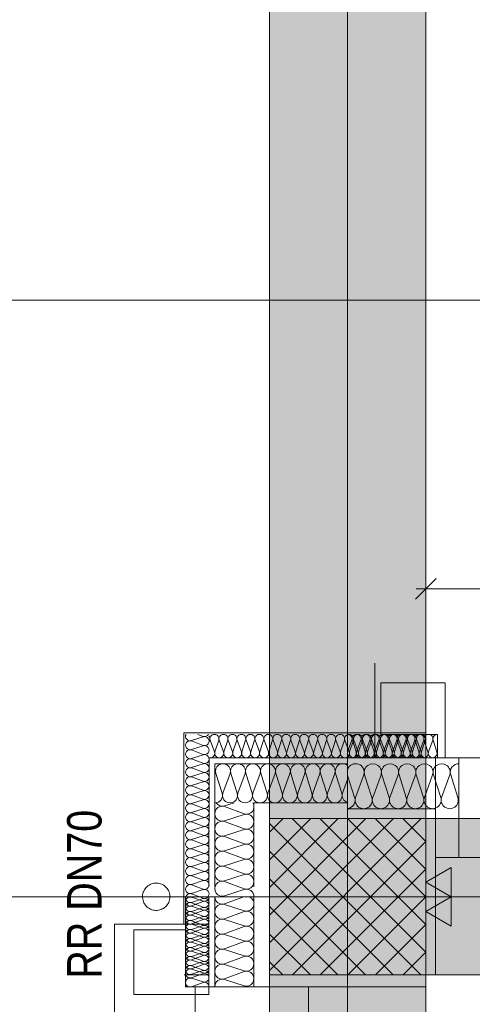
# Model space of a CAD drawing. Extents: x -500 to 300, y 62 to 1162.
# Tile 60 of 90: x -319 to -296, y 829 to 879. Entities that reach past the tile are written whole.
import ezdxf
from ezdxf.lldxf.tags import DXFTag

# ---------------------------------------------------------------- set-up
doc = ezdxf.new("R2010")
doc.units = 0
doc.layers.get('0').update_dxf_attribs({"lineweight": 13})
for name, color, linetype, lineweight, true_color in [('30 -33 Aussenwände- 3 Aussenstützen', 7, 'Continuous', 50, 0x0000dd), ('30 -33 Aussenwände- 7 Fassade_ Elemente', 7, 'Continuous', 9, 0x00aacc), ('30 -34 Innenwände- 2 nichttragend', 7, 'Continuous', 18, 0xff7fe6), ('30 -35 Decken- 1 Konstruktion-Träger- Stahlbeton', 7, 'Continuous', 13, 0x33aa00), ('70 -72 Beschriftung- 1 Beschriftung allgemein', 7, 'Continuous', 9, 0xff6633), ('70 -72 Beschriftung- 2 Beschriftung Bauteile', 7, 'Continuous', 9, 0x9999ff), ('70 -76 Bemaßung- 2 Allgemein', 9, 'Continuous', 5, 0x808080), ('iwb_Schraffur_Unterzug', 7, 'Continuous', 5, 0xffffcc)]:
    doc.layers.add(name, color=color, linetype=linetype, lineweight=lineweight, true_color=true_color)
doc.layers.add('40 -41 Abwasser_Wasser_Gas- 2 Wasser-1', color=7, linetype='Continuous', lineweight=15)
doc.layers.add('70 -71 Achsen- 1 Gebäudeachsen', color=7, linetype='STRICHPUNKT2-A06G93K98I', lineweight=18)
doc.styles.get("Standard").update_dxf_attribs({"font": 'ARIALN.TTF'})
tags = doc.linetypes.add('fein_strichliert-A06G93KA8I', pattern=[4, 1, -2, 1]).pattern_tags.tags
tags[8:9] = [DXFTag(74, 4), DXFTag(75, 0), DXFTag(340, '0'), DXFTag(46, 0.0), DXFTag(50, 0.0), DXFTag(44, 0.0), DXFTag(45, 0.0)]
tags[6:7] = [DXFTag(74, 4), DXFTag(75, 0), DXFTag(340, '0'), DXFTag(46, 0.0), DXFTag(50, 0.0), DXFTag(44, 0.0), DXFTag(45, 0.0)]
tags[4:5] = [DXFTag(74, 4), DXFTag(75, 0), DXFTag(340, '0'), DXFTag(46, 0.0), DXFTag(50, 0.0), DXFTag(44, 0.0), DXFTag(45, 0.0)]
tags = doc.linetypes.add('STRICHPUNKT2-A06G93K98I', pattern=[12.7, 6.35, -3.175, 0, -3.175]).pattern_tags.tags
tags[10:11] = [DXFTag(74, 4), DXFTag(75, 0), DXFTag(340, '0'), DXFTag(46, 0.0), DXFTag(50, 0.0), DXFTag(44, 0.0), DXFTag(45, 0.0)]
tags[8:9] = [DXFTag(74, 4), DXFTag(75, 0), DXFTag(340, '0'), DXFTag(46, 0.0), DXFTag(50, 0.0), DXFTag(44, 0.0), DXFTag(45, 0.0)]
tags[6:7] = [DXFTag(74, 4), DXFTag(75, 0), DXFTag(340, '0'), DXFTag(46, 0.0), DXFTag(50, 0.0), DXFTag(44, 0.0), DXFTag(45, 0.0)]
tags[4:5] = [DXFTag(74, 4), DXFTag(75, 0), DXFTag(340, '0'), DXFTag(46, 0.0), DXFTag(50, 0.0), DXFTag(44, 0.0), DXFTag(45, 0.0)]

# ---------------------------------------------------------------- blocks, each defined once
blk = doc.blocks.new('Referenz-A06G93KB8I')
at = {"layer": '30 -33 Aussenwände- 3 Aussenstützen', "color": 0, "lineweight": -2}
for p, q in [((-306.299, 837.761), (-305.606, 838.453)), ((-306.299, 836.347), (-304.192, 838.453)), ((-306.299, 834.933), (-302.778, 838.453)), ((-306.299, 833.518), (-301.364, 838.453)), ((-306.299, 832.104), (-299.949, 838.453)), ((-306.299, 830.69), (-298.535, 838.453)), ((-306.299, 838.202), (-298.55, 830.453)), ((-305.136, 838.453), (-298.299, 831.616)), ((-303.722, 838.453), (-298.299, 833.031)), ((-302.307, 838.453), (-298.299, 834.445)), ((-300.893, 838.453), (-298.299, 835.859)), ((-299.479, 838.453), (-298.299, 837.273)), ((-305.121, 830.453), (-298.299, 837.276)), ((-306.299, 836.788), (-299.964, 830.453)), ((-303.707, 830.453), (-298.299, 835.861)), ((-306.299, 835.374), (-301.379, 830.453)), ((-302.299, 835.453), (-302.299, 833.453)), ((-303.299, 834.453), (-301.299, 834.453)), ((-302.293, 830.453), (-298.299, 834.447)), ((-306.299, 833.959), (-302.793, 830.453)), ((-300.878, 830.453), (-298.299, 833.033)), ((-306.299, 832.545), (-304.207, 830.453)), ((-299.464, 830.453), (-298.299, 831.619)), ((-306.299, 831.131), (-305.621, 830.453))]:
    blk.add_line(p, q, dxfattribs=at)
at = {"layer": '30 -33 Aussenwände- 3 Aussenstützen', "color": 0, "linetype": 'Continuous', "lineweight": -2, "ltscale": 0.13}
for p, q in [((-298.299, 838.453), (-306.299, 838.453)), ((-306.299, 838.453), (-306.299, 830.453)), ((-298.299, 830.453), (-298.299, 838.453)), ((-306.299, 830.453), (-298.299, 830.453))]:
    blk.add_line(p, q, dxfattribs=at)
at = {"layer": '30 -33 Aussenwände- 7 Fassade_ Elemente', "color": 0, "linetype": 'Continuous', "lineweight": -2, "ltscale": 0.13}
for p, q in [((-300.899, 846.393), (-300.899, 841.553)), ((-300.599, 842.753), (-300.599, 845.393)), ((-300.599, 845.393), (-297.299, 845.393)), ((-297.299, 845.393), (-297.299, 841.553)), ((-310.679, 842.833), (-298.299, 842.833)), ((-310.679, 833.053), (-310.679, 842.833)), ((-309.695, 842.629), (-310.295, 842.436)), ((-309.695, 842.651), (-309.971, 842.753)), ((-297.699, 842.753), (-300.599, 842.753)), ((-298.299, 842.833), (-298.299, 841.553)), ((-298.299, 842.833), (-298.299, 841.553)), ((-297.699, 841.553), (-297.699, 842.753)), ((-310.295, 842.414), (-309.695, 842.192)), ((-309.695, 842.169), (-310.295, 841.976)), ((-309.695, 842.169), (-310.295, 841.976)), ((-309.399, 842.329), (-309.359, 842.453)), ((-309.336, 842.453), (-309.115, 841.853)), ((-309.092, 841.853), (-308.899, 842.453)), ((-308.877, 842.453), (-308.655, 841.853)), ((-308.632, 841.853), (-308.44, 842.453)), ((-308.632, 841.853), (-308.44, 842.453)), ((-308.417, 842.453), (-308.195, 841.853)), ((-308.417, 842.453), (-308.195, 841.853)), ((-308.173, 841.853), (-307.98, 842.453)), ((-308.173, 841.853), (-307.98, 842.453)), ((-307.958, 842.453), (-307.736, 841.853)), ((-307.713, 841.853), (-307.52, 842.453)), ((-307.498, 842.453), (-307.276, 841.853)), ((-307.254, 841.853), (-307.061, 842.453)), ((-307.038, 842.453), (-306.816, 841.853)), ((-306.794, 841.853), (-306.601, 842.453)), ((-306.579, 842.453), (-306.357, 841.853)), ((-306.334, 841.853), (-306.141, 842.453)), ((-306.119, 842.453), (-305.897, 841.853)), ((-305.875, 841.853), (-305.682, 842.453)), ((-305.659, 842.453), (-305.438, 841.853)), ((-305.415, 841.853), (-305.222, 842.453)), ((-305.2, 842.453), (-304.978, 841.853)), ((-304.955, 841.853), (-304.763, 842.453)), ((-304.74, 842.453), (-304.518, 841.853)), ((-304.496, 841.853), (-304.303, 842.453)), ((-304.28, 842.453), (-304.059, 841.853)), ((-304.036, 841.853), (-303.843, 842.453)), ((-303.821, 842.453), (-303.599, 841.853)), ((-303.577, 841.853), (-303.384, 842.453)), ((-303.361, 842.453), (-303.139, 841.853)), ((-303.117, 841.853), (-302.924, 842.453)), ((-302.902, 842.453), (-302.68, 841.853)), ((-302.657, 841.853), (-302.464, 842.453)), ((-302.442, 842.453), (-302.22, 841.853)), ((-302.08, 842.453), (-302.299, 841.861)), ((-302.198, 841.853), (-302.005, 842.453)), ((-302.057, 842.453), (-301.864, 841.853)), ((-301.982, 842.453), (-301.76, 841.853)), ((-301.842, 841.853), (-301.62, 842.453)), ((-301.738, 841.853), (-301.545, 842.453)), ((-301.598, 842.453), (-301.405, 841.853)), ((-301.523, 842.453), (-301.301, 841.853)), ((-301.382, 841.853), (-301.16, 842.453)), ((-301.278, 841.853), (-301.086, 842.453)), ((-301.138, 842.453), (-300.945, 841.853)), ((-301.063, 842.453), (-300.841, 841.853)), ((-300.923, 841.853), (-300.701, 842.453)), ((-300.819, 841.853), (-300.626, 842.453)), ((-300.678, 842.453), (-300.486, 841.853)), ((-300.603, 842.453), (-300.382, 841.853)), ((-300.463, 841.853), (-300.241, 842.453)), ((-300.359, 841.853), (-300.166, 842.453)), ((-300.219, 842.453), (-300.026, 841.853)), ((-300.144, 842.453), (-299.922, 841.853)), ((-300.003, 841.853), (-299.782, 842.453)), ((-299.899, 841.853), (-299.707, 842.453)), ((-299.759, 842.453), (-299.566, 841.853)), ((-299.684, 842.453), (-299.462, 841.853)), ((-299.544, 841.853), (-299.322, 842.453)), ((-299.44, 841.853), (-299.247, 842.453)), ((-299.299, 842.453), (-299.107, 841.853)), ((-299.224, 842.453), (-299.003, 841.853)), ((-299.224, 842.453), (-299.003, 841.853)), ((-299.084, 841.853), (-298.862, 842.453)), ((-298.98, 841.853), (-298.787, 842.453)), ((-298.98, 841.853), (-298.787, 842.453)), ((-298.84, 842.453), (-298.647, 841.853)), ((-298.765, 842.453), (-298.543, 841.853)), ((-298.624, 841.853), (-298.403, 842.453)), ((-298.521, 841.853), (-298.328, 842.453)), ((-298.38, 842.453), (-298.187, 841.853)), ((-298.165, 841.853), (-297.943, 842.453)), ((-297.921, 842.453), (-297.728, 841.853)), ((-310.295, 841.954), (-309.695, 841.732)), ((-310.295, 841.954), (-309.695, 841.732)), ((-309.695, 841.71), (-310.295, 841.517)), ((-309.695, 841.71), (-310.295, 841.517)), ((-310.295, 841.494), (-309.695, 841.273)), ((-309.695, 841.25), (-310.295, 841.057)), ((-309.399, 834.955), (-309.394, 841.553)), ((-309.394, 841.553), (-302.299, 841.553)), ((-309.099, 834.955), (-309.094, 841.253)), ((-309.094, 841.253), (-302.299, 841.253)), ((-302.299, 841.553), (-297.799, 841.553)), ((-300.899, 841.553), (-297.799, 841.553)), ((-297.799, 841.553), (-297.799, 830.453)), ((-297.799, 841.553), (-297.799, 838.953)), ((-297.299, 841.553), (-297.699, 841.553)), ((-296.599, 841.553), (-295.399, 841.553)), ((-296.599, 836.453), (-296.599, 841.553)), ((-310.295, 841.035), (-309.695, 840.813)), ((-309.695, 840.79), (-310.295, 840.598)), ((-310.295, 840.575), (-309.695, 840.353)), ((-308.722, 839.753), (-309.043, 840.753)), ((-308.315, 840.753), (-308.684, 839.753)), ((-307.956, 839.753), (-308.277, 840.753)), ((-307.956, 839.753), (-308.277, 840.753)), ((-307.549, 840.753), (-307.918, 839.753)), ((-307.549, 840.753), (-307.918, 839.753)), ((-307.19, 839.753), (-307.511, 840.753)), ((-306.783, 840.753), (-307.152, 839.753)), ((-306.424, 839.753), (-306.745, 840.753)), ((-306.017, 840.753), (-306.386, 839.753)), ((-305.658, 839.753), (-305.979, 840.753)), ((-305.251, 840.753), (-305.62, 839.753)), ((-304.892, 839.753), (-305.213, 840.753)), ((-304.484, 840.753), (-304.854, 839.753)), ((-304.126, 839.753), (-304.447, 840.753)), ((-304.126, 839.753), (-304.447, 840.753)), ((-303.718, 840.753), (-304.088, 839.753)), ((-303.718, 840.753), (-304.088, 839.753)), ((-303.36, 839.753), (-303.681, 840.753)), ((-303.36, 839.753), (-303.681, 840.753)), ((-302.952, 840.753), (-303.322, 839.753)), ((-302.593, 839.753), (-302.915, 840.753)), ((-302.299, 840.645), (-301.94, 839.528)), ((-301.897, 839.528), (-301.472, 840.678)), ((-301.429, 840.678), (-301.059, 839.528)), ((-301.016, 839.528), (-300.591, 840.678)), ((-300.548, 840.678), (-300.178, 839.528)), ((-300.135, 839.528), (-299.71, 840.678)), ((-299.667, 840.678), (-299.297, 839.528)), ((-299.254, 839.528), (-298.829, 840.678)), ((-298.786, 840.678), (-298.416, 839.528)), ((-298.373, 839.528), (-297.948, 840.678)), ((-297.905, 840.678), (-297.535, 839.528)), ((-297.492, 839.528), (-297.067, 840.678)), ((-297.024, 840.678), (-296.654, 839.528)), ((-309.695, 840.331), (-310.295, 840.138)), ((-310.295, 840.115), (-309.695, 839.894)), ((-302.556, 839.753), (-302.299, 840.449)), ((-309.695, 839.871), (-310.295, 839.678)), ((-310.295, 839.656), (-309.695, 839.434)), ((-309.695, 839.411), (-310.295, 839.219)), ((-310.295, 839.196), (-309.695, 838.974)), ((-308.109, 839.254), (-308.596, 839.098)), ((-307.099, 834.953), (-307.096, 839.253)), ((-307.096, 839.253), (-302.299, 839.253)), ((-309.695, 838.952), (-310.295, 838.759)), ((-310.295, 838.737), (-309.695, 838.515)), ((-308.596, 839.061), (-307.596, 838.69)), ((-307.596, 838.653), (-308.596, 838.332)), ((-297.799, 838.953), (-302.299, 838.953)), ((-309.695, 838.492), (-310.295, 838.299)), ((-310.295, 838.277), (-309.695, 838.055)), ((-308.596, 838.295), (-307.597, 837.924)), ((-309.695, 838.033), (-310.295, 837.84)), ((-310.295, 837.817), (-309.695, 837.595)), ((-309.695, 837.573), (-310.295, 837.38)), ((-307.597, 837.887), (-308.597, 837.566)), ((-307.597, 837.887), (-308.597, 837.566)), ((-310.295, 837.358), (-309.695, 837.136)), ((-309.695, 837.113), (-310.295, 836.921)), ((-308.597, 837.529), (-307.597, 837.158)), ((-308.597, 837.529), (-307.597, 837.158)), ((-307.597, 837.121), (-308.597, 836.8)), ((-307.597, 837.121), (-308.597, 836.8)), ((-310.295, 836.898), (-309.695, 836.676)), ((-309.695, 836.654), (-310.295, 836.461)), ((-308.597, 836.763), (-307.598, 836.392)), ((-310.295, 836.438), (-309.695, 836.217)), ((-309.695, 836.194), (-310.295, 836.001)), ((-307.598, 836.355), (-308.598, 836.034)), ((-295.399, 836.453), (-296.599, 836.453)), ((-310.295, 835.979), (-309.695, 835.757)), ((-309.695, 835.734), (-310.295, 835.542)), ((-307.598, 835.589), (-308.599, 835.268)), ((-307.598, 835.589), (-308.599, 835.268)), ((-308.598, 835.997), (-307.598, 835.626)), ((-308.598, 835.997), (-307.598, 835.626)), ((-310.295, 835.519), (-309.695, 835.297)), ((-309.695, 835.275), (-310.295, 835.082)), ((-310.295, 835.059), (-309.695, 834.838)), ((-308.599, 835.231), (-307.599, 834.86)), ((-302.299, 835.453), (-302.299, 833.453)), ((-302.299, 835.453), (-302.299, 833.453)), ((-309.695, 834.815), (-310.295, 834.622)), ((-310.295, 834.6), (-309.695, 834.378)), ((-307.599, 834.823), (-308.599, 834.502)), ((-310.679, 834.453), (-310.679, 833.053)), ((-310.599, 829.853), (-310.599, 834.453)), ((-309.699, 834.232), (-310.299, 834.424)), ((-310.299, 833.987), (-309.699, 834.209)), ((-309.695, 834.356), (-310.295, 834.163)), ((-310.295, 834.14), (-309.695, 833.918)), ((-309.399, 834.453), (-309.399, 829.853)), ((-309.099, 834.453), (-309.099, 829.853)), ((-308.599, 834.091), (-307.618, 834.453)), ((-308.599, 834.053), (-307.599, 833.732)), ((-307.099, 829.853), (-307.099, 834.453)), ((-303.299, 834.453), (-301.299, 834.453)), ((-303.299, 834.453), (-301.299, 834.453)), ((-309.699, 833.772), (-310.299, 833.965)), ((-310.299, 833.528), (-309.699, 833.75)), ((-309.695, 833.896), (-310.295, 833.703)), ((-310.295, 833.681), (-309.695, 833.459)), ((-307.599, 833.694), (-308.599, 833.325)), ((-309.399, 833.053), (-314.239, 833.053)), ((-314.239, 833.053), (-314.239, 775.853)), ((-310.679, 833.053), (-314.239, 833.053)), ((-309.699, 833.312), (-310.299, 833.505)), ((-310.299, 833.068), (-309.699, 833.29)), ((-309.699, 832.853), (-310.299, 833.046)), ((-309.695, 833.436), (-310.295, 833.243)), ((-310.295, 833.221), (-309.695, 832.999)), ((-309.399, 829.853), (-309.399, 833.053)), ((-308.599, 833.287), (-307.599, 832.966)), ((-313.239, 832.753), (-313.239, 829.453)), ((-310.599, 832.753), (-313.239, 832.753)), ((-310.599, 829.853), (-310.599, 832.753)), ((-310.299, 832.608), (-309.699, 832.83)), ((-309.699, 832.393), (-310.299, 832.586)), ((-309.695, 832.977), (-310.295, 832.784)), ((-310.295, 832.761), (-309.695, 832.54)), ((-307.599, 832.928), (-308.599, 832.559)), ((-308.599, 832.521), (-307.599, 832.2)), ((-310.299, 832.149), (-309.699, 832.371)), ((-309.699, 831.934), (-310.299, 832.126)), ((-309.695, 832.517), (-310.295, 832.324)), ((-310.295, 832.302), (-309.695, 832.08)), ((-309.695, 832.057), (-310.295, 831.865)), ((-307.599, 832.162), (-308.599, 831.793)), ((-310.299, 831.689), (-309.699, 831.911)), ((-309.699, 831.474), (-310.299, 831.667)), ((-310.295, 831.842), (-309.695, 831.62)), ((-309.695, 831.598), (-310.295, 831.405)), ((-308.599, 831.755), (-307.599, 831.434)), ((-310.299, 831.23), (-309.699, 831.451)), ((-309.699, 831.014), (-310.299, 831.207)), ((-310.295, 831.382), (-309.695, 831.161)), ((-310.295, 831.382), (-309.695, 831.161)), ((-309.695, 831.138), (-310.295, 830.945)), ((-309.695, 831.138), (-310.295, 830.945)), ((-307.599, 831.396), (-308.599, 831.027)), ((-310.299, 830.77), (-309.699, 830.992)), ((-309.699, 830.555), (-310.299, 830.747)), ((-310.299, 830.31), (-309.699, 830.532)), ((-310.295, 830.923), (-309.695, 830.701)), ((-309.695, 830.678), (-310.295, 830.486)), ((-308.599, 830.989), (-307.599, 830.668)), ((-307.599, 830.63), (-308.599, 830.261)), ((-309.396, 830.457), (-310.676, 830.457)), ((-309.699, 830.095), (-310.299, 830.288)), ((-309.699, 830.072), (-310.291, 829.853)), ((-308.599, 830.223), (-307.599, 829.902)), ((-309.399, 829.853), (-310.599, 829.853)), ((-309.399, 829.853), (-310.599, 829.853)), ((-304.299, 829.853), (-310.099, 829.853)), ((-310.099, 829.853), (-310.099, 826.553)), ((-309.399, 829.453), (-309.399, 829.853)), ((-298.299, 829.853), (-309.399, 829.853)), ((-309.099, 829.853), (-307.099, 829.853)), ((-304.299, 829.853), (-298.299, 829.853)), ((-304.299, 827.453), (-304.299, 829.853)), ((-298.299, 779.053), (-298.299, 829.853)), ((-298.299, 829.853), (-298.299, 827.453)), ((-313.239, 829.453), (-309.399, 829.453))]:
    blk.add_line(p, q, dxfattribs=at)
for centre, major_axis, end_param in [((-310.366, 842.655), (-0.207, 0.099), 2.32715), ((-309.625, 842.87), (-0.07, -0.219), 1.349822), ((-309.625, 842.41), (0.186, 0.135), 1.254884), ((-309.577, 842.524), (0.219, -0.07), 0.990893), ((-309.118, 842.524), (-0.135, 0.186), 1.255075), ((-309.118, 842.524), (0.135, 0.186), 1.255075), ((-309.118, 842.524), (0.219, -0.07), 1.255075), ((-308.658, 842.524), (0.219, -0.07), 3.765224), ((-308.658, 842.524), (-0.135, 0.186), 1.255075), ((-308.658, 842.524), (0.135, 0.186), 1.255075), ((-308.658, 842.524), (0.219, -0.07), 1.255075), ((-308.199, 842.524), (0.219, -0.07), 3.765224), ((-308.199, 842.524), (-0.135, 0.186), 1.255075), ((-308.199, 842.524), (0.135, 0.186), 1.255075), ((-308.199, 842.524), (0.219, -0.07), 1.255075), ((-307.739, 842.524), (0.219, -0.07), 3.765224), ((-307.279, 842.524), (0.219, -0.07), 3.765224), ((-306.82, 842.524), (0.219, -0.07), 3.765224), ((-306.36, 842.524), (0.219, -0.07), 3.765224), ((-305.9, 842.524), (0.219, -0.07), 3.765224), ((-305.441, 842.524), (0.219, -0.07), 3.765224), ((-304.981, 842.524), (0.219, -0.07), 3.765224), ((-304.522, 842.524), (0.219, -0.07), 3.765224), ((-304.062, 842.524), (0.219, -0.07), 3.765224), ((-303.602, 842.524), (0.219, -0.07), 3.765224), ((-303.143, 842.524), (0.219, -0.07), 3.765224), ((-302.683, 842.524), (0.219, -0.07), 3.765224), ((-302.223, 842.524), (0.219, -0.07), 3.765224), ((-302.298, 842.524), (0.219, -0.07), 1.884423), ((-301.839, 842.524), (-0.135, 0.186), 1.254884), ((-301.764, 842.524), (0.219, -0.07), 3.765224), ((-301.839, 842.524), (0.135, 0.186), 1.254884), ((-301.839, 842.524), (0.219, -0.07), 1.254884), ((-301.379, 842.524), (0.219, -0.07), 3.764652), ((-301.379, 842.524), (-0.135, 0.186), 1.254884), ((-301.304, 842.524), (0.219, -0.07), 3.765224), ((-301.379, 842.524), (0.135, 0.186), 1.254884), ((-301.379, 842.524), (0.219, -0.07), 1.254884), ((-300.919, 842.524), (0.219, -0.07), 3.764652), ((-300.919, 842.524), (-0.135, 0.186), 1.254884), ((-300.844, 842.524), (0.219, -0.07), 3.765224), ((-300.919, 842.524), (0.135, 0.186), 1.254884), ((-300.919, 842.524), (0.219, -0.07), 1.254884), ((-300.46, 842.524), (0.219, -0.07), 3.764652), ((-300.385, 842.524), (0.219, -0.07), 3.765224), ((-300, 842.524), (0.219, -0.07), 3.764652), ((-299.925, 842.524), (0.219, -0.07), 3.765224), ((-299.541, 842.524), (0.219, -0.07), 3.764652), ((-299.466, 842.524), (0.219, -0.07), 3.765224), ((-299.081, 842.524), (0.219, -0.07), 3.764652), ((-299.006, 842.524), (0.219, -0.07), 3.765224), ((-299.006, 842.524), (0.219, -0.07), 3.765224), ((-298.621, 842.524), (0.219, -0.07), 3.764652), ((-298.546, 842.524), (0.219, -0.07), 3.765224), ((-298.162, 842.524), (0.219, -0.07), 3.764652), ((-297.702, 842.524), (0.003, 0.23), 1.896254), ((-310.366, 842.195), (0.07, 0.219), 3.765224), ((-310.366, 842.195), (-0.186, 0.135), 1.255075), ((-310.366, 842.195), (0.07, 0.219), 1.255075), ((-309.625, 842.41), (-0.07, -0.219), 1.254884), ((-309.625, 841.951), (-0.07, -0.219), 3.764652), ((-309.625, 841.951), (0.186, 0.135), 1.254884), ((-309.625, 842.41), (0.186, -0.135), 1.254884), ((-309.625, 841.951), (0.186, -0.135), 1.254884), ((-310.366, 841.735), (0.07, 0.219), 3.765224), ((-310.366, 841.735), (-0.186, 0.135), 1.255075), ((-310.366, 842.195), (-0.186, -0.135), 1.255075), ((-310.366, 841.735), (0.07, 0.219), 1.255075), ((-310.366, 841.735), (-0.186, -0.135), 1.255075), ((-309.625, 841.951), (-0.07, -0.219), 1.254884), ((-309.625, 841.491), (-0.07, -0.219), 3.764652), ((-309.625, 841.491), (0.186, 0.135), 1.254884), ((-309.625, 841.491), (0.186, -0.135), 1.254884), ((-309.333, 841.783), (-0.066, -0.22), 2.172087), ((-308.874, 841.783), (-0.219, 0.07), 1.254884), ((-308.874, 841.783), (-0.135, -0.186), 1.254884), ((-308.874, 841.783), (0.135, -0.186), 1.254884), ((-308.414, 841.783), (-0.219, 0.07), 3.764652), ((-308.414, 841.783), (-0.219, 0.07), 1.254884), ((-308.414, 841.783), (-0.135, -0.186), 1.254884), ((-308.414, 841.783), (0.135, -0.186), 1.254884), ((-307.954, 841.783), (-0.219, 0.07), 3.764652), ((-307.954, 841.783), (-0.219, 0.07), 1.254884), ((-307.954, 841.783), (-0.135, -0.186), 1.254884), ((-307.954, 841.783), (0.135, -0.186), 1.254884), ((-307.495, 841.783), (-0.219, 0.07), 3.764652), ((-307.035, 841.783), (-0.219, 0.07), 3.764652), ((-306.575, 841.783), (-0.219, 0.07), 3.764652), ((-306.116, 841.783), (-0.219, 0.07), 3.764652), ((-305.656, 841.783), (-0.219, 0.07), 3.764652), ((-305.196, 841.783), (-0.219, 0.07), 3.764652), ((-304.737, 841.783), (-0.219, 0.07), 3.764652), ((-304.277, 841.783), (-0.219, 0.07), 3.764652), ((-303.818, 841.783), (-0.219, 0.07), 3.764652), ((-303.358, 841.783), (-0.219, 0.07), 3.764652), ((-302.898, 841.783), (-0.219, 0.07), 3.764652), ((-302.439, 841.783), (-0.219, 0.07), 3.764652), ((-302.083, 841.783), (-0.216, -0.078), 1.552305), ((-301.979, 841.783), (-0.219, 0.07), 3.764652), ((-302.083, 841.783), (0.074, -0.217), 1.552305), ((-301.623, 841.783), (-0.219, 0.07), 3.765224), ((-301.623, 841.783), (-0.219, 0.07), 1.255075), ((-301.519, 841.783), (-0.219, 0.07), 3.764652), ((-301.623, 841.783), (-0.135, -0.186), 1.255075), ((-301.623, 841.783), (0.135, -0.186), 1.255075), ((-301.164, 841.783), (-0.219, 0.07), 1.255075), ((-301.164, 841.783), (-0.219, 0.07), 3.765224), ((-301.06, 841.783), (-0.219, 0.07), 3.764652), ((-301.164, 841.783), (-0.135, -0.186), 1.255075), ((-301.164, 841.783), (0.135, -0.186), 1.255075), ((-300.704, 841.783), (-0.219, 0.07), 3.765224), ((-300.6, 841.783), (-0.219, 0.07), 3.764652), ((-300.244, 841.783), (-0.219, 0.07), 3.765224), ((-300.141, 841.783), (-0.219, 0.07), 3.764652), ((-299.785, 841.783), (-0.219, 0.07), 3.765224), ((-299.681, 841.783), (-0.219, 0.07), 3.764652), ((-299.325, 841.783), (-0.219, 0.07), 3.765224), ((-299.221, 841.783), (-0.219, 0.07), 3.764652), ((-299.221, 841.783), (-0.219, 0.07), 3.764652), ((-298.866, 841.783), (-0.219, 0.07), 3.765224), ((-298.762, 841.783), (-0.219, 0.07), 3.764652), ((-298.762, 841.783), (-0.219, 0.07), 3.764652), ((-298.406, 841.783), (-0.219, 0.07), 3.765224), ((-298.302, 841.783), (-0.219, 0.07), 1.896254), ((-297.946, 841.783), (-0.219, 0.07), 3.765224), ((-310.366, 841.276), (0.07, 0.219), 3.765224), ((-309.625, 841.491), (-0.07, -0.219), 1.254884), ((-309.625, 841.031), (-0.07, -0.219), 3.764652), ((-308.679, 840.871), (0.364, -0.117), 3.765224), ((-307.913, 840.871), (0.364, -0.117), 3.765224), ((-307.913, 840.871), (0.364, -0.117), 3.765224), ((-307.147, 840.871), (0.364, -0.117), 3.765224), ((-306.381, 840.871), (0.364, -0.117), 3.765224), ((-305.615, 840.871), (0.364, -0.117), 3.765224), ((-304.849, 840.871), (0.364, -0.117), 3.765224), ((-304.083, 840.871), (0.364, -0.117), 3.765224), ((-304.083, 840.871), (-0.225, 0.31), 1.255075), ((-304.083, 840.871), (0.225, 0.31), 1.255075), ((-304.083, 840.871), (0.364, -0.117), 1.255075), ((-303.317, 840.871), (0.364, -0.117), 3.765224), ((-303.317, 840.871), (-0.225, 0.31), 1.255075), ((-303.317, 840.871), (0.225, 0.31), 1.255075), ((-303.317, 840.871), (0.364, -0.117), 1.255075), ((-302.551, 840.871), (0.252, 0.288), 2.600578), ((-301.891, 840.813), (0.15, 0.414), 1.534716), ((-301.891, 840.813), (0.419, -0.135), 1.534716), ((-301.01, 840.813), (-0.258, 0.356), 1.254884), ((-301.01, 840.813), (0.258, 0.356), 1.254884), ((-301.01, 840.813), (0.419, -0.135), 1.254884), ((-300.129, 840.813), (0.419, -0.135), 3.764652), ((-300.129, 840.813), (-0.258, 0.356), 1.254884), ((-300.129, 840.813), (0.258, 0.356), 1.254884), ((-300.129, 840.813), (0.419, -0.135), 1.254884), ((-299.248, 840.813), (0.419, -0.135), 3.764652), ((-299.248, 840.813), (-0.258, 0.356), 1.254884), ((-299.248, 840.813), (0.258, 0.356), 1.254884), ((-299.248, 840.813), (0.419, -0.135), 1.254884), ((-298.367, 840.813), (0.419, -0.135), 3.764652), ((-297.486, 840.813), (0.419, -0.135), 3.764652), ((-296.605, 840.813), (0.006, 0.44), 1.896254), ((-310.366, 840.816), (0.07, 0.219), 3.765224), ((-310.366, 840.356), (0.07, 0.219), 3.765224), ((-309.625, 840.572), (-0.07, -0.219), 3.764652), ((-310.366, 839.897), (0.07, 0.219), 3.765224), ((-309.625, 840.112), (-0.07, -0.219), 3.764652), ((-310.366, 839.437), (0.07, 0.219), 3.765224), ((-309.625, 839.653), (-0.07, -0.219), 3.764652), ((-309.086, 839.636), (-0.005, -0.383), 1.896254), ((-308.32, 839.636), (-0.364, 0.117), 3.764652), ((-308.32, 839.636), (-0.364, 0.117), 3.764652), ((-307.554, 839.636), (-0.364, 0.117), 3.764652), ((-307.554, 839.636), (-0.364, 0.117), 3.764652), ((-306.788, 839.636), (-0.364, 0.117), 3.764652), ((-306.022, 839.636), (-0.364, 0.117), 3.764652), ((-305.256, 839.636), (-0.364, 0.117), 3.764652), ((-304.49, 839.636), (-0.364, 0.117), 3.764652), ((-304.49, 839.636), (-0.364, 0.117), 1.254884), ((-304.49, 839.636), (0.225, -0.31), 1.254884), ((-303.724, 839.636), (-0.364, 0.117), 3.764652), ((-303.724, 839.636), (-0.364, 0.117), 1.254884), ((-303.724, 839.636), (0.225, -0.31), 1.254884), ((-302.958, 839.636), (-0.364, 0.117), 1.254884), ((-302.958, 839.636), (0.225, -0.31), 1.254884), ((-302.192, 839.636), (-0.364, 0.117), 1.598679), ((-310.366, 838.978), (0.07, 0.219), 3.765224), ((-309.625, 839.193), (-0.07, -0.219), 3.764652), ((-308.713, 839.463), (-0.321, -0.208), 1.307885), ((-308.713, 838.697), (0.118, 0.364), 1.255075), ((-307.478, 839.055), (-0.118, -0.364), 2.429518), ((-304.49, 839.636), (-0.225, -0.31), 1.254884), ((-303.724, 839.636), (-0.225, -0.31), 1.254884), ((-302.958, 839.636), (-0.225, -0.31), 1.254884), ((-302.359, 839.393), (0.06, -0.436), 1.745538), ((-301.478, 839.393), (-0.419, 0.135), 1.255075), ((-301.478, 839.393), (0.258, -0.356), 1.255075), ((-300.597, 839.393), (-0.419, 0.135), 1.255075), ((-300.597, 839.393), (-0.419, 0.135), 3.765224), ((-300.597, 839.393), (0.258, -0.356), 1.255075), ((-299.716, 839.393), (-0.419, 0.135), 1.255075), ((-299.716, 839.393), (-0.419, 0.135), 3.765224), ((-299.716, 839.393), (0.258, -0.356), 1.255075), ((-298.835, 839.393), (-0.419, 0.135), 3.765224), ((-297.954, 839.393), (-0.419, 0.135), 3.765224), ((-297.073, 839.393), (-0.419, 0.135), 3.765224), ((-310.366, 838.518), (0.07, 0.219), 3.765224), ((-309.625, 838.733), (-0.07, -0.219), 3.764652), ((-308.713, 838.697), (-0.31, 0.225), 1.255075), ((-307.479, 838.289), (0.31, 0.224), 1.254884), ((-301.478, 839.393), (-0.258, -0.356), 1.255075), ((-300.597, 839.393), (-0.258, -0.356), 1.255075), ((-299.716, 839.393), (-0.258, -0.356), 1.255075), ((-310.366, 838.058), (0.07, 0.219), 3.765224), ((-309.625, 838.274), (-0.07, -0.219), 3.764652), ((-309.625, 837.814), (-0.07, -0.219), 3.764652), ((-308.714, 837.931), (0.118, 0.364), 3.765224), ((-308.714, 837.931), (-0.31, 0.225), 1.255075), ((-308.714, 837.931), (0.118, 0.364), 1.255075), ((-308.713, 838.697), (-0.31, -0.224), 1.255075), ((-307.479, 838.289), (-0.118, -0.364), 1.254884), ((-307.479, 838.289), (0.31, -0.225), 1.254884), ((-310.366, 837.599), (0.07, 0.219), 3.765224), ((-309.625, 837.354), (-0.07, -0.219), 3.764652), ((-308.715, 837.165), (0.118, 0.364), 3.765224), ((-308.714, 837.931), (-0.31, -0.224), 1.255075), ((-308.715, 837.165), (0.118, 0.364), 1.255075), ((-307.48, 837.523), (-0.118, -0.364), 3.764652), ((-307.48, 837.523), (0.31, 0.224), 1.254884), ((-307.48, 837.523), (0.31, -0.225), 1.254884), ((-310.366, 837.139), (0.07, 0.219), 3.765224), ((-309.625, 836.895), (-0.07, -0.219), 3.764652), ((-308.715, 837.165), (-0.31, 0.225), 1.255075), ((-307.48, 836.756), (-0.118, -0.364), 3.764652), ((-307.48, 837.523), (-0.118, -0.364), 1.254884), ((-307.48, 836.756), (0.31, 0.224), 1.254884), ((-310.366, 836.679), (0.07, 0.219), 3.765224), ((-309.625, 836.435), (-0.07, -0.219), 3.764652), ((-308.715, 836.399), (0.118, 0.364), 3.765224), ((-308.715, 837.165), (-0.31, -0.224), 1.255075), ((-307.48, 836.756), (0.31, -0.225), 1.254884), ((-310.366, 836.22), (0.07, 0.219), 3.765224), ((-309.625, 835.976), (-0.07, -0.219), 3.764652), ((-308.716, 835.632), (0.118, 0.364), 3.765224), ((-308.716, 835.632), (0.118, 0.364), 3.765224), ((-307.48, 836.756), (-0.118, -0.364), 1.254884), ((-307.481, 835.99), (-0.118, -0.364), 3.764652), ((-307.481, 835.99), (-0.118, -0.364), 3.764652), ((-310.366, 835.76), (0.07, 0.219), 3.765224), ((-310.366, 835.301), (0.07, 0.219), 3.765224), ((-309.625, 835.516), (-0.07, -0.219), 3.764652), ((-307.481, 835.224), (-0.118, -0.364), 3.764652), ((-307.481, 835.224), (-0.118, -0.364), 3.764652), ((-310.366, 834.841), (0.07, 0.219), 3.765224), ((-309.625, 835.056), (-0.07, -0.219), 3.764652), ((-308.716, 834.866), (0.118, 0.364), 3.765224), ((-310.366, 834.381), (0.07, 0.219), 3.765224), ((-309.625, 834.597), (-0.07, -0.219), 3.764652), ((-307.482, 834.458), (0.383, -0.006), 1.896254), ((-310.369, 834.206), (0.07, 0.219), 3.765224), ((-310.366, 833.922), (0.07, 0.219), 3.765224), ((-309.628, 834.45), (-0.07, -0.219), 1.896254), ((-309.628, 833.991), (-0.07, -0.219), 3.764652), ((-309.625, 834.137), (-0.07, -0.219), 3.764652), ((-308.716, 834.455), (-0.383, -0.002), 1.878013), ((-308.716, 833.689), (0.117, 0.364), 1.254884), ((-307.481, 834.096), (0.361, -0.127), 1.543158), ((-310.369, 833.746), (0.07, 0.219), 3.765224), ((-310.369, 833.287), (0.07, 0.219), 3.765224), ((-310.366, 833.462), (0.07, 0.219), 3.765224), ((-309.628, 833.531), (-0.07, -0.219), 3.764652), ((-309.625, 833.677), (-0.07, -0.219), 3.764652), ((-308.716, 833.689), (-0.31, 0.225), 1.254884), ((-307.481, 834.096), (-0.117, -0.364), 1.543158), ((-307.481, 833.33), (0.31, 0.225), 1.255075), ((-307.481, 833.33), (-0.117, -0.364), 3.765224), ((-307.481, 833.33), (0.31, -0.225), 1.255075), ((-310.369, 832.827), (0.07, 0.219), 3.765224), ((-310.366, 833.002), (0.07, 0.219), 3.765224), ((-309.628, 833.071), (-0.07, -0.219), 3.764652), ((-309.625, 833.218), (-0.07, -0.219), 3.764652), ((-308.716, 832.923), (0.117, 0.364), 3.764652), ((-308.716, 832.923), (-0.31, 0.225), 1.254884), ((-308.716, 833.689), (-0.31, -0.225), 1.254884), ((-308.716, 832.923), (0.117, 0.364), 1.254884), ((-307.481, 833.33), (-0.117, -0.364), 1.255075), ((-310.369, 832.367), (0.07, 0.219), 3.765224), ((-310.366, 832.543), (0.07, 0.219), 3.765224), ((-309.628, 832.612), (-0.07, -0.219), 3.764652), ((-309.625, 832.758), (-0.07, -0.219), 3.764652), ((-309.625, 832.298), (-0.07, -0.219), 3.764652), ((-308.716, 832.157), (0.117, 0.364), 3.764652), ((-308.716, 832.923), (-0.31, -0.225), 1.254884), ((-308.716, 832.157), (0.117, 0.364), 1.254884), ((-307.481, 832.564), (0.31, 0.225), 1.255075), ((-307.481, 832.564), (-0.117, -0.364), 3.765224), ((-307.481, 832.564), (0.31, -0.225), 1.255075), ((-310.369, 831.908), (0.07, 0.219), 3.765224), ((-310.366, 832.083), (0.07, 0.219), 3.765224), ((-309.628, 832.152), (-0.07, -0.219), 3.764652), ((-309.625, 831.839), (-0.07, -0.219), 3.764652), ((-308.716, 832.157), (-0.31, 0.225), 1.254884), ((-307.481, 832.564), (-0.117, -0.364), 1.255075), ((-307.481, 831.798), (-0.117, -0.364), 3.765224), ((-310.369, 831.448), (0.07, 0.219), 3.765224), ((-310.366, 831.623), (0.07, 0.219), 3.765224), ((-309.628, 831.692), (-0.07, -0.219), 3.764652), ((-309.625, 831.379), (-0.07, -0.219), 3.764652), ((-309.625, 831.379), (-0.07, -0.219), 3.764652), ((-308.716, 831.391), (0.117, 0.364), 3.764652), ((-308.716, 832.157), (-0.31, -0.225), 1.254884), ((-310.369, 830.989), (0.07, 0.219), 3.765224), ((-310.369, 830.989), (-0.186, 0.135), 1.255075), ((-310.366, 831.164), (0.07, 0.219), 3.765224), ((-310.366, 831.164), (0.07, 0.219), 3.765224), ((-310.369, 830.989), (0.07, 0.219), 1.255075), ((-309.628, 831.233), (0.186, 0.135), 1.254884), ((-309.628, 831.233), (-0.07, -0.219), 3.764652), ((-309.628, 831.233), (-0.07, -0.219), 1.254884), ((-309.628, 830.773), (-0.07, -0.219), 3.764652), ((-309.628, 830.773), (0.186, 0.135), 1.254884), ((-309.625, 830.92), (-0.07, -0.219), 3.764652), ((-309.625, 830.92), (-0.07, -0.219), 3.764652), ((-309.628, 831.233), (0.186, -0.135), 1.254884), ((-308.716, 830.625), (0.117, 0.364), 3.764652), ((-307.481, 831.032), (-0.117, -0.364), 3.765224), ((-310.369, 830.529), (0.07, 0.219), 3.765224), ((-310.369, 830.529), (-0.186, 0.135), 1.255075), ((-310.366, 830.704), (0.07, 0.219), 3.765224), ((-310.369, 830.989), (-0.186, -0.135), 1.255075), ((-310.369, 830.529), (0.07, 0.219), 1.255075), ((-309.628, 830.773), (-0.07, -0.219), 1.254884), ((-309.628, 830.314), (0.186, 0.135), 1.254884), ((-309.625, 830.46), (0.23, -0.003), 1.896254), ((-309.628, 830.773), (0.186, -0.135), 1.254884), ((-307.481, 830.266), (-0.117, -0.364), 3.765224), ((-310.369, 830.069), (-0.217, 0.074), 1.552305), ((-310.369, 830.069), (0.07, 0.219), 1.552305), ((-310.369, 830.529), (-0.186, -0.135), 1.255075), ((-309.628, 830.314), (-0.07, -0.219), 1.254884), ((-309.628, 829.854), (0.23, 0), 1.884423), ((-309.628, 830.314), (0.186, -0.135), 1.254884), ((-308.716, 829.859), (0.117, 0.364), 1.896254)]:
    blk.add_ellipse(centre, major_axis=major_axis, ratio=1, start_param=0, end_param=end_param, dxfattribs=at)
at = {"layer": '30 -34 Innenwände- 2 nichttragend', "color": 0, "lineweight": -2}
for p, q in [((-297.799, 841.553), (-248.532, 841.553)), ((-297.799, 836.453), (-297.799, 841.553)), ((-297.799, 841.553), (-295.399, 841.553)), ((-295.399, 836.453), (-297.799, 836.453)), ((-248.532, 836.453), (-297.799, 836.453))]:
    blk.add_line(p, q, dxfattribs=at)
at = {"layer": '30 -35 Decken- 1 Konstruktion-Träger- Stahlbeton', "color": 0, "linetype": 'fein_strichliert-A06G93KA8I', "lineweight": -2, "ltscale": 0.13}
for p, q in [((-306.299, 995.453), (-306.299, 388.453)), ((-298.299, 995.453), (-298.299, 388.453)), ((-298.299, 838.453), (-0.799, 838.453)), ((-298.299, 830.453), (-0.799, 830.453))]:
    blk.add_line(p, q, dxfattribs=at)
at = {"layer": '30 -35 Decken- 1 Konstruktion-Träger- Stahlbeton', "color": 0, "lineweight": -2}
blk.add_line((-298.299, 838.453), (-298.299, 830.453), dxfattribs=at)
at = {"layer": '40 -41 Abwasser_Wasser_Gas- 2 Wasser-1', "color": 0, "linetype": 'Continuous', "lineweight": -2, "ltscale": 0.13}
for p, q in [((-312.525, 835.009), (-312.468, 835.048)), ((-312.468, 835.048), (-312.408, 835.081)), ((-312.408, 835.081), (-312.345, 835.109)), ((-312.345, 835.109), (-312.28, 835.13)), ((-312.28, 835.13), (-312.213, 835.144)), ((-312.213, 835.144), (-312.145, 835.152)), ((-312.145, 835.152), (-312.076, 835.153)), ((-312.076, 835.153), (-312.007, 835.147)), ((-312.007, 835.147), (-311.94, 835.135)), ((-311.94, 835.135), (-311.874, 835.116)), ((-311.874, 835.116), (-311.81, 835.091)), ((-311.81, 835.091), (-311.749, 835.06)), ((-311.749, 835.06), (-311.691, 835.022)), ((-312.798, 834.476), (-312.793, 834.545)), ((-312.793, 834.545), (-312.781, 834.612)), ((-312.781, 834.612), (-312.762, 834.678)), ((-312.762, 834.678), (-312.736, 834.742)), ((-312.736, 834.742), (-312.705, 834.803)), ((-312.705, 834.803), (-312.668, 834.861)), ((-312.668, 834.861), (-312.625, 834.915)), ((-312.625, 834.915), (-312.577, 834.964)), ((-312.577, 834.964), (-312.525, 835.009)), ((-311.691, 835.022), (-311.637, 834.98)), ((-311.637, 834.98), (-311.588, 834.932)), ((-311.588, 834.932), (-311.543, 834.88)), ((-311.543, 834.88), (-311.504, 834.823)), ((-311.504, 834.823), (-311.471, 834.763)), ((-311.471, 834.763), (-311.444, 834.7)), ((-311.444, 834.7), (-311.423, 834.635)), ((-311.423, 834.635), (-311.408, 834.567)), ((-311.408, 834.567), (-311.4, 834.499)), ((-312.797, 834.408), (-312.798, 834.476)), ((-312.789, 834.339), (-312.797, 834.408)), ((-312.775, 834.272), (-312.789, 834.339)), ((-312.754, 834.207), (-312.775, 834.272)), ((-312.727, 834.144), (-312.754, 834.207)), ((-312.693, 834.084), (-312.727, 834.144)), ((-312.654, 834.027), (-312.693, 834.084)), ((-311.53, 834.046), (-311.573, 833.992)), ((-311.493, 834.103), (-311.53, 834.046)), ((-311.461, 834.165), (-311.493, 834.103)), ((-311.436, 834.228), (-311.461, 834.165)), ((-311.417, 834.294), (-311.436, 834.228)), ((-311.405, 834.362), (-311.417, 834.294)), ((-311.399, 834.431), (-311.405, 834.362)), ((-311.4, 834.499), (-311.399, 834.431)), ((-312.61, 833.975), (-312.654, 834.027)), ((-312.56, 833.927), (-312.61, 833.975)), ((-312.507, 833.884), (-312.56, 833.927)), ((-312.449, 833.847), (-312.507, 833.884)), ((-312.388, 833.816), (-312.449, 833.847)), ((-312.324, 833.791), (-312.388, 833.816)), ((-312.258, 833.772), (-312.324, 833.791)), ((-312.19, 833.759), (-312.258, 833.772)), ((-312.122, 833.754), (-312.19, 833.759)), ((-312.053, 833.755), (-312.122, 833.754)), ((-311.985, 833.763), (-312.053, 833.755)), ((-311.918, 833.777), (-311.985, 833.763)), ((-311.852, 833.798), (-311.918, 833.777)), ((-311.789, 833.826), (-311.852, 833.798)), ((-311.729, 833.859), (-311.789, 833.826)), ((-311.673, 833.898), (-311.729, 833.859)), ((-311.62, 833.943), (-311.673, 833.898)), ((-311.573, 833.992), (-311.62, 833.943))]:
    blk.add_line(p, q, dxfattribs=at)
at = {"layer": '70 -71 Achsen- 1 Gebäudeachsen', "color": 0, "linetype": 'STRICHPUNKT2-A06G93K98I', "lineweight": -2, "ltscale": 0.13}
for p, q in [((-302.299, 1084.393), (-302.299, 84.953)), ((-387.239, 864.953), (76.501, 864.953)), ((-387.239, 834.453), (76.501, 834.453))]:
    blk.add_line(p, q, dxfattribs=at)
at = {"layer": '70 -72 Beschriftung- 1 Beschriftung allgemein', "color": 0, "linetype": 'Continuous', "lineweight": -2, "ltscale": 0.13}
for p, q in [((-306.299, 834.453), (-306.299, 838.453)), ((-306.299, 838.453), (-298.299, 838.453))]:
    blk.add_line(p, q, dxfattribs=at)
at = {"layer": '70 -72 Beschriftung- 2 Beschriftung Bauteile', "color": 0, "lineweight": -2}
for p, q in [((-298.299, 835.203), (-297, 835.953)), ((-297, 835.953), (-297, 834.453)), ((-297, 834.453), (-298.299, 835.203)), ((-298.299, 833.703), (-297, 834.453)), ((-297, 834.453), (-297, 832.953)), ((-297, 832.953), (-298.299, 833.703))]:
    blk.add_line(p, q, dxfattribs=at)
for points in [[(-297, 834.453), (-298.299, 835.203), (-297, 835.953)], [(-297, 832.953), (-298.299, 833.703), (-297, 834.453)]]:
    blk.add_solid(points, dxfattribs=at)
at = {"layer": '70 -76 Bemaßung- 2 Allgemein', "color": 0, "linetype": 'Continuous', "lineweight": -2, "ltscale": 0.13}
for p, q in [((-298.299, 848.194), (-298.299, 851.194)), ((-298.829, 849.664), (-297.768, 850.725)), ((-298.799, 850.194), (-297.238, 850.194)), ((-273.359, 850.194), (-297.238, 850.194))]:
    blk.add_line(p, q, dxfattribs=at)
at = {"layer": '70 -72 Beschriftung- 1 Beschriftung allgemein', "color": 0, "linetype": 'Continuous', "lineweight": -2, "ltscale": 0.13, "insert": (-316.66, 830.262), "char_height": 1.76205, "attachment_point": 1, "rotation": 90}
blk.add_mtext('{\\fArial Narrow;RR DN70}', dxfattribs=at)
blk = doc.blocks.new('Referenz-A06G93KD8I')
at = {"layer": 'iwb_Schraffur_Unterzug', "linetype": 'Continuous', "ltscale": 0.13}
for points in [[(-302.298, 995.453), (-298.298, 995.453), (-298.298, 553.453), (-306.298, 553.453), (-306.298, 995.453)], [(-298.298, 834.453), (-298.298, 838.453), (-2.298, 838.453), (-2.298, 830.453), (-298.298, 830.453)]]:
    blk.add_hatch(color=256, dxfattribs=at).paths.add_polyline_path(points)
blk.add_solid([(-306.28, 223.382), (-306.28, 995.453), (-298.28, 223.382), (-298.28, 995.453)], dxfattribs=at)

msp = doc.modelspace()

# ---------------------------------------------------------------- block references
at = {"color": 8, "lineweight": 13, "ltscale": 0.13, "true_color": 0x808080}
msp.add_blockref('Referenz-A06G93KB8I', (0, 0), dxfattribs=at)
at = {"color": 8, "lineweight": 25, "ltscale": 0.25, "true_color": 0x808080}
msp.add_blockref('Referenz-A06G93KD8I', (0, 0), dxfattribs=at)

doc.saveas('drawing.dxf')
